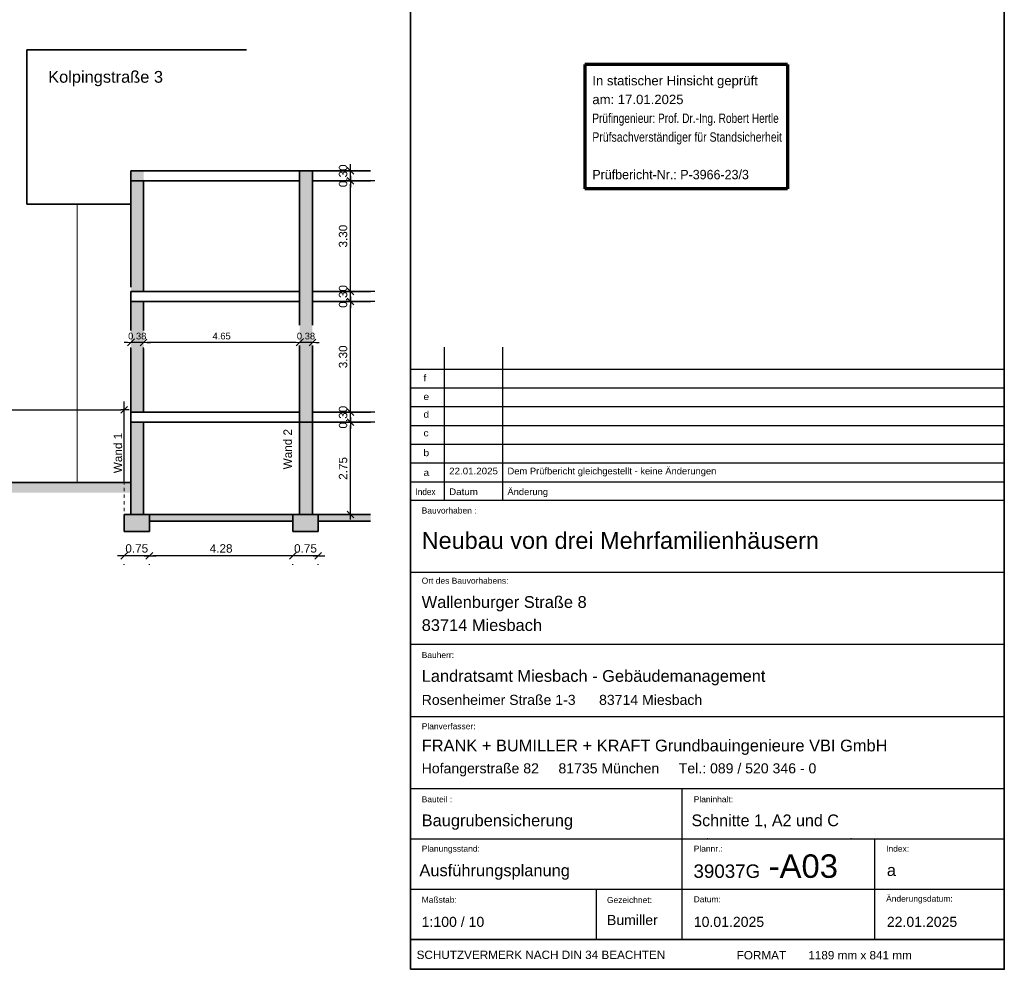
# Model space of a CAD drawing. Header units: metres. Extents: x 1 to 118, y 1 to 83.
# Tile 22 of 35: x 89 to 118, y 1 to 29. Entities that reach past the tile are written whole.
import ezdxf

# ---------------------------------------------------------------- set-up
doc = ezdxf.new("R2010")
doc.units = ezdxf.units.M
doc.linetypes.add('DURCHG', pattern=[0])
doc.linetypes.add('PUNKTE', pattern=[0.15, 0.05, -0.1])
for name, color, linetype in [('Gel_nde', 7, 'Continuous'), ('GEOMETRIE', 7, 'Continuous'), ('MAKET', 7, 'Continuous'), ('Nachbargeb_ude', 7, 'Continuous'), ('Schriftfeld', 7, 'Continuous'), ('TEXTE', 7, 'Continuous')]:
    doc.layers.add(name, color=color, linetype=linetype)
doc.styles.add('Arial', font='arial.ttf')
doc.dimstyles.new('ISBSTRICH4E', dxfattribs={"dimtxt": 0.25, "dimasz": 0.1, "dimexe": 0.25, "dimexo": 1, "dimgap": 0.09, "dimtad": 1, "dimzin": 0, "dimdsep": 46, "dimtxsty": 'Arial', "dimblk": 'ID4', "dimblk1": 'ID4', "dimblk2": 'ID4', "dimsah": 1, "dimcen": 0.09, "dimdle": 0.15, "dimclrd": 7, "dimclre": 7, "dimclrt": 7, "dimazin": 0, "dimtfac": 1, "dimtdec": 4, "dimtix": 1, "dimtmove": 2, "dimatfit": 3, "dimfxl": 1, "dimtvp": 0.004, "dimtolj": 1, "dimtzin": 0, "dimarcsym": 0})
doc.dimstyles.new('ISBSTRICH6E', dxfattribs={"dimtxt": 0.2, "dimasz": 0.1, "dimexe": 0.15, "dimexo": 1.1, "dimgap": 0.09, "dimtad": 1, "dimzin": 0, "dimdsep": 46, "dimtxsty": 'Arial', "dimblk": 'ID6', "dimblk1": 'ID6', "dimblk2": 'ID6', "dimsah": 1, "dimcen": 0.09, "dimdle": 0.15, "dimclrd": 7, "dimclre": 7, "dimclrt": 7, "dimazin": 0, "dimtfac": 1, "dimtdec": 4, "dimtix": 1, "dimtmove": 2, "dimatfit": 3, "dimfxl": 1, "dimtvp": 0.005, "dimtolj": 1, "dimtzin": 0, "dimarcsym": 0})

# ---------------------------------------------------------------- blocks, each defined once
blk = doc.blocks.new('ID6')
at = {"color": 3, "linetype": 'DURCHG', "lineweight": -3}
blk.add_line((-1, -1), (1, 1), dxfattribs=at)
at = {"color": 4, "linetype": 'DURCHG', "lineweight": 13}
blk.add_line((4, 0), (-1, 0), dxfattribs=at)
blk = doc.blocks.new('*D135')
at = {"layer": 'Defpoints', "color": 0}
for p in [(97.114, 19.618), (97.494, 19.618), (97.114, 19.229)]:
    blk.add_point(p, dxfattribs=at)
at = {"layer": 'MAKET', "color": 7, "lineweight": -2}
for p, q in [((97.014, 19.229), (96.914, 19.229)), ((97.494, 19.229), (97.114, 19.229)), ((97.114, 18.518), (97.114, 19.079)), ((97.494, 18.518), (97.494, 19.079)), ((97.594, 19.229), (97.694, 19.229))]:
    blk.add_line(p, q, dxfattribs=at)
at = {"layer": 'MAKET', "color": 7, "lineweight": -2, "xscale": 0.1, "yscale": 0.1, "zscale": 0.1}
blk.add_blockref('ID6', (97.114, 19.229), dxfattribs=at)
at = {"layer": 'MAKET', "color": 7, "lineweight": -2, "xscale": 0.1, "yscale": 0.1, "zscale": 0.1, "rotation": 180}
blk.add_blockref('ID6', (97.494, 19.229), dxfattribs=at)
at = {"layer": 'MAKET', "color": 7, "insert": (97.304, 19.422), "char_height": 0.2, "attachment_point": 5, "style": 'Arial'}
blk.add_mtext('\\A1;0.38', dxfattribs=at)
blk = doc.blocks.new('*D136')
at = {"layer": 'Defpoints', "color": 0}
for p in [(92.464, 19.586), (97.114, 19.618), (92.464, 19.229)]:
    blk.add_point(p, dxfattribs=at)
at = {"layer": 'MAKET', "color": 7, "lineweight": -2}
for p, q in [((92.464, 18.486), (92.464, 19.079)), ((97.014, 19.229), (92.564, 19.229)), ((97.114, 18.518), (97.114, 19.079))]:
    blk.add_line(p, q, dxfattribs=at)
at = {"layer": 'MAKET', "color": 7, "lineweight": -2, "xscale": 0.1, "yscale": 0.1, "zscale": 0.1, "rotation": 180}
blk.add_blockref('ID6', (92.464, 19.229), dxfattribs=at)
at = {"layer": 'MAKET', "color": 7, "lineweight": -2, "xscale": 0.1, "yscale": 0.1, "zscale": 0.1}
blk.add_blockref('ID6', (97.114, 19.229), dxfattribs=at)
at = {"layer": 'MAKET', "color": 7, "insert": (94.789, 19.422), "char_height": 0.2, "attachment_point": 5, "style": 'Arial'}
blk.add_mtext('\\A1;4.65', dxfattribs=at)
blk = doc.blocks.new('*D137')
at = {"layer": 'Defpoints', "color": 0}
for p in [(92.084, 19.586), (92.464, 19.586), (92.084, 19.229)]:
    blk.add_point(p, dxfattribs=at)
at = {"layer": 'MAKET', "color": 7, "lineweight": -2}
for p, q in [((91.984, 19.229), (91.884, 19.229)), ((92.464, 19.229), (92.084, 19.229)), ((92.084, 18.486), (92.084, 19.079)), ((92.464, 18.486), (92.464, 19.079)), ((92.564, 19.229), (92.664, 19.229))]:
    blk.add_line(p, q, dxfattribs=at)
at = {"layer": 'MAKET', "color": 7, "lineweight": -2, "xscale": 0.1, "yscale": 0.1, "zscale": 0.1}
blk.add_blockref('ID6', (92.084, 19.229), dxfattribs=at)
at = {"layer": 'MAKET', "color": 7, "lineweight": -2, "xscale": 0.1, "yscale": 0.1, "zscale": 0.1, "rotation": 180}
blk.add_blockref('ID6', (92.464, 19.229), dxfattribs=at)
at = {"layer": 'MAKET', "color": 7, "insert": (92.274, 19.422), "char_height": 0.2, "attachment_point": 5, "style": 'Arial'}
blk.add_mtext('\\A1;0.38', dxfattribs=at)
blk = doc.blocks.new('ID4')
at = {"color": 7, "linetype": 'DURCHG', "lineweight": 25}
for p, q in [((-1, -1), (1, 1)), ((1.5, 0), (-1, 0))]:
    blk.add_line(p, q, dxfattribs=at)
blk = doc.blocks.new('*D138')
at = {"layer": 'Defpoints', "color": 0}
for p in [(98.627, 24.351), (99.227, 24.351), (98.36, 24.051)]:
    blk.add_point(p, dxfattribs=at)
at = {"layer": 'MAKET', "color": 7, "lineweight": -2}
for p, q in [((98.627, 24.451), (98.627, 24.551)), ((98.227, 24.351), (98.377, 24.351)), ((98.627, 24.051), (98.627, 24.351)), ((98.627, 23.951), (98.627, 23.851)), ((99.36, 24.051), (98.877, 24.051))]:
    blk.add_line(p, q, dxfattribs=at)
at = {"layer": 'MAKET', "color": 7, "lineweight": -2, "xscale": 0.1, "yscale": 0.1, "zscale": 0.1}
for p, rotation in [((98.627, 24.351), 270), ((98.627, 24.051), 90)]:
    blk.add_blockref('ID4', p, dxfattribs=dict(at, rotation=rotation))
at = {"layer": 'MAKET', "color": 7, "insert": (98.41, 24.201), "char_height": 0.25, "attachment_point": 5, "rotation": 90, "style": 'Arial'}
blk.add_mtext('\\A1;0.30', dxfattribs=at)
blk = doc.blocks.new('*D139')
at = {"layer": 'Defpoints', "color": 0}
for p in [(98.36, 24.051), (98.627, 24.051), (98.36, 20.755)]:
    blk.add_point(p, dxfattribs=at)
at = {"layer": 'MAKET', "color": 7, "lineweight": -2}
for p, q in [((98.627, 20.855), (98.627, 23.951)), ((99.36, 24.051), (98.877, 24.051)), ((99.36, 20.755), (98.877, 20.755))]:
    blk.add_line(p, q, dxfattribs=at)
at = {"layer": 'MAKET', "color": 7, "lineweight": -2, "xscale": 0.1, "yscale": 0.1, "zscale": 0.1}
for p, rotation in [((98.627, 24.051), 90), ((98.627, 20.755), 270)]:
    blk.add_blockref('ID4', p, dxfattribs=dict(at, rotation=rotation))
at = {"layer": 'MAKET', "color": 7, "insert": (98.41, 22.403), "char_height": 0.25, "attachment_point": 5, "rotation": 90, "style": 'Arial'}
blk.add_mtext('\\A1;3.30', dxfattribs=at)
blk = doc.blocks.new('*D140')
at = {"layer": 'Defpoints', "color": 0}
for p in [(98.36, 20.755), (98.627, 20.755), (98.36, 20.455)]:
    blk.add_point(p, dxfattribs=at)
at = {"layer": 'MAKET', "color": 7, "lineweight": -2}
for p, q in [((98.627, 20.855), (98.627, 20.955)), ((98.627, 20.455), (98.627, 20.755)), ((99.36, 20.755), (98.877, 20.755)), ((98.627, 20.355), (98.627, 20.255)), ((99.36, 20.455), (98.877, 20.455))]:
    blk.add_line(p, q, dxfattribs=at)
at = {"layer": 'MAKET', "color": 7, "lineweight": -2, "xscale": 0.1, "yscale": 0.1, "zscale": 0.1}
for p, rotation in [((98.627, 20.755), 270), ((98.627, 20.455), 90)]:
    blk.add_blockref('ID4', p, dxfattribs=dict(at, rotation=rotation))
at = {"layer": 'MAKET', "color": 7, "insert": (98.41, 20.605), "char_height": 0.25, "attachment_point": 5, "rotation": 90, "style": 'Arial'}
blk.add_mtext('\\A1;0.30', dxfattribs=at)
blk = doc.blocks.new('*D141')
at = {"layer": 'Defpoints', "color": 0}
for p in [(98.36, 20.455), (98.627, 20.455), (98.36, 17.155)]:
    blk.add_point(p, dxfattribs=at)
at = {"layer": 'MAKET', "color": 7, "lineweight": -2}
for p, q in [((98.627, 17.255), (98.627, 20.355)), ((99.36, 20.455), (98.877, 20.455)), ((99.36, 17.155), (98.877, 17.155))]:
    blk.add_line(p, q, dxfattribs=at)
at = {"layer": 'MAKET', "color": 7, "lineweight": -2, "xscale": 0.1, "yscale": 0.1, "zscale": 0.1}
for p, rotation in [((98.627, 20.455), 90), ((98.627, 17.155), 270)]:
    blk.add_blockref('ID4', p, dxfattribs=dict(at, rotation=rotation))
at = {"layer": 'MAKET', "color": 7, "insert": (98.41, 18.805), "char_height": 0.25, "attachment_point": 5, "rotation": 90, "style": 'Arial'}
blk.add_mtext('\\A1;3.30', dxfattribs=at)
blk = doc.blocks.new('*D142')
at = {"layer": 'Defpoints', "color": 0}
for p in [(98.36, 17.155), (98.627, 17.155), (98.36, 16.855)]:
    blk.add_point(p, dxfattribs=at)
at = {"layer": 'MAKET', "color": 7, "lineweight": -2}
for p, q in [((98.627, 17.255), (98.627, 17.355)), ((98.627, 16.855), (98.627, 17.155)), ((99.36, 17.155), (98.877, 17.155)), ((98.627, 16.755), (98.627, 16.655)), ((99.36, 16.855), (98.877, 16.855))]:
    blk.add_line(p, q, dxfattribs=at)
at = {"layer": 'MAKET', "color": 7, "lineweight": -2, "xscale": 0.1, "yscale": 0.1, "zscale": 0.1}
for p, rotation in [((98.627, 17.155), 270), ((98.627, 16.855), 90)]:
    blk.add_blockref('ID4', p, dxfattribs=dict(at, rotation=rotation))
at = {"layer": 'MAKET', "color": 7, "insert": (98.41, 17.005), "char_height": 0.25, "attachment_point": 5, "rotation": 90, "style": 'Arial'}
blk.add_mtext('\\A1;0.30', dxfattribs=at)
blk = doc.blocks.new('*D143')
at = {"layer": 'Defpoints', "color": 0}
for p in [(98.36, 16.855), (98.627, 16.855), (99.227, 14.101)]:
    blk.add_point(p, dxfattribs=at)
at = {"layer": 'MAKET', "color": 7, "lineweight": -2}
for p, q in [((98.627, 14.201), (98.627, 16.755)), ((99.36, 16.855), (98.877, 16.855)), ((98.227, 14.101), (98.377, 14.101))]:
    blk.add_line(p, q, dxfattribs=at)
at = {"layer": 'MAKET', "color": 7, "lineweight": -2, "xscale": 0.1, "yscale": 0.1, "zscale": 0.1}
for p, rotation in [((98.627, 16.855), 90), ((98.627, 14.101), 270)]:
    blk.add_blockref('ID4', p, dxfattribs=dict(at, rotation=rotation))
at = {"layer": 'MAKET', "color": 7, "insert": (98.41, 15.478), "char_height": 0.25, "attachment_point": 5, "rotation": 90, "style": 'Arial'}
blk.add_mtext('\\A1;2.75', dxfattribs=at)
blk = doc.blocks.new('*D144')
at = {"layer": 'Defpoints', "color": 0}
for p in [(96.914, 13.601), (97.664, 13.601), (96.914, 12.873)]:
    blk.add_point(p, dxfattribs=at)
at = {"layer": 'MAKET', "color": 7, "lineweight": -2}
for p, q in [((96.814, 12.873), (96.714, 12.873)), ((97.664, 12.873), (96.914, 12.873)), ((96.914, 12.601), (96.914, 12.623)), ((97.664, 12.601), (97.664, 12.623)), ((97.764, 12.873), (97.864, 12.873))]:
    blk.add_line(p, q, dxfattribs=at)
at = {"layer": 'MAKET', "color": 7, "lineweight": -2, "xscale": 0.1, "yscale": 0.1, "zscale": 0.1}
blk.add_blockref('ID4', (96.914, 12.873), dxfattribs=at)
at = {"layer": 'MAKET', "color": 7, "lineweight": -2, "xscale": 0.1, "yscale": 0.1, "zscale": 0.1, "rotation": 180}
blk.add_blockref('ID4', (97.664, 12.873), dxfattribs=at)
at = {"layer": 'MAKET', "color": 7, "insert": (97.289, 13.091), "char_height": 0.25, "attachment_point": 5, "style": 'Arial'}
blk.add_mtext('\\A1;0.75', dxfattribs=at)
blk = doc.blocks.new('*D145')
at = {"layer": 'Defpoints', "color": 0}
for p in [(92.634, 13.601), (96.914, 13.601), (92.634, 12.873)]:
    blk.add_point(p, dxfattribs=at)
at = {"layer": 'MAKET', "color": 7, "lineweight": -2}
for p, q in [((92.634, 12.601), (92.634, 12.623)), ((96.814, 12.873), (92.734, 12.873)), ((96.914, 12.601), (96.914, 12.623))]:
    blk.add_line(p, q, dxfattribs=at)
at = {"layer": 'MAKET', "color": 7, "lineweight": -2, "xscale": 0.1, "yscale": 0.1, "zscale": 0.1, "rotation": 180}
blk.add_blockref('ID4', (92.634, 12.873), dxfattribs=at)
at = {"layer": 'MAKET', "color": 7, "lineweight": -2, "xscale": 0.1, "yscale": 0.1, "zscale": 0.1}
blk.add_blockref('ID4', (96.914, 12.873), dxfattribs=at)
at = {"layer": 'MAKET', "color": 7, "insert": (94.774, 13.091), "char_height": 0.25, "attachment_point": 5, "style": 'Arial'}
blk.add_mtext('\\A1;4.28', dxfattribs=at)
blk = doc.blocks.new('*D146')
at = {"layer": 'Defpoints', "color": 0}
for p in [(91.884, 13.601), (92.634, 13.601), (91.884, 12.873)]:
    blk.add_point(p, dxfattribs=at)
at = {"layer": 'MAKET', "color": 7, "lineweight": -2}
for p, q in [((91.784, 12.873), (91.684, 12.873)), ((92.634, 12.873), (91.884, 12.873)), ((91.884, 12.601), (91.884, 12.623)), ((92.634, 12.601), (92.634, 12.623)), ((92.734, 12.873), (92.834, 12.873))]:
    blk.add_line(p, q, dxfattribs=at)
at = {"layer": 'MAKET', "color": 7, "lineweight": -2, "xscale": 0.1, "yscale": 0.1, "zscale": 0.1}
blk.add_blockref('ID4', (91.884, 12.873), dxfattribs=at)
at = {"layer": 'MAKET', "color": 7, "lineweight": -2, "xscale": 0.1, "yscale": 0.1, "zscale": 0.1, "rotation": 180}
blk.add_blockref('ID4', (92.634, 12.873), dxfattribs=at)
at = {"layer": 'MAKET', "color": 7, "insert": (92.259, 13.091), "char_height": 0.25, "attachment_point": 5, "style": 'Arial'}
blk.add_mtext('\\A1;0.75', dxfattribs=at)
blk = doc.blocks.new('*D168')
at = {"layer": 'Defpoints', "color": 0}
for p in [(91.884, 17.221), (91.884, 14.101), (74.454, 10.83)]:
    blk.add_point(p, dxfattribs=at)
at = {"layer": 'MAKET', "color": 7, "lineweight": -2}
for p, q in [((74.454, 11.83), (74.454, 17.471)), ((91.884, 15.101), (91.884, 17.471)), ((74.554, 17.221), (91.784, 17.221))]:
    blk.add_line(p, q, dxfattribs=at)
at = {"layer": 'MAKET', "color": 7, "lineweight": -2, "xscale": 0.1, "yscale": 0.1, "zscale": 0.1, "rotation": 180}
blk.add_blockref('ID4', (74.454, 17.221), dxfattribs=at)
at = {"layer": 'MAKET', "color": 7, "lineweight": -2, "xscale": 0.1, "yscale": 0.1, "zscale": 0.1}
blk.add_blockref('ID4', (91.884, 17.221), dxfattribs=at)
at = {"layer": 'MAKET', "color": 7, "insert": (83.169, 17.439), "char_height": 0.25, "attachment_point": 5, "style": 'Arial'}
blk.add_mtext('\\A1;17.43', dxfattribs=at)

msp = doc.modelspace()

# ---------------------------------------------------------------- hatches: boundary and pattern name
at = {"layer": 'Gel_nde'}
msp.add_hatch(color=7, dxfattribs=at).paths.add_polyline_path([(78.627, 14.753), (92.084, 14.753), (92.084, 15.055), (78.627, 15.055)])
at = {"layer": 'Nachbargeb_ude'}
for points in [[(92.084, 20.755), (92.464, 20.755), (92.464, 24.351), (92.084, 24.351)], [(97.114, 16.855), (97.494, 16.855), (97.494, 24.351), (97.114, 24.351)], [(92.084, 17.155), (92.464, 17.155), (92.464, 20.455), (92.084, 20.455)], [(92.084, 14.101), (92.464, 14.101), (92.464, 16.855), (92.084, 16.855)], [(97.114, 14.101), (97.494, 14.101), (97.494, 16.855), (97.114, 16.855)], [(91.884, 13.601), (92.634, 13.601), (92.634, 14.101), (91.884, 14.101)], [(92.634, 13.901), (96.914, 13.901), (96.914, 14.101), (92.634, 14.101)], [(96.914, 13.601), (97.664, 13.601), (97.664, 14.101), (96.914, 14.101)], [(97.664, 13.901), (99.227, 13.901), (99.227, 14.101), (97.664, 14.101)]]:
    msp.add_hatch(color=7, dxfattribs=at).paths.add_polyline_path(points)

# ---------------------------------------------------------------- linework, layer by layer
at = {"layer": 'GEOMETRIE', "color": 7, "linetype": 'PUNKTE', "lineweight": 18}
msp.add_line((91.884, 13.601), (91.884, 17.081), dxfattribs=at)
at = {"layer": 'Nachbargeb_ude', "color": 7, "linetype": 'DURCHG', "lineweight": 35}
for p, q in [((88.98, 27.961), (88.98, 23.351)), ((88.98, 27.961), (95.534, 27.961)), ((99.227, 24.351), (92.084, 24.351)), ((92.084, 24.351), (92.084, 20.885)), ((97.114, 19.748), (97.114, 24.351)), ((97.494, 19.748), (97.494, 24.351)), ((97.114, 24.051), (92.084, 24.051)), ((92.464, 24.051), (92.464, 20.755)), ((97.494, 24.051), (99.227, 24.051)), ((92.084, 23.351), (88.98, 23.351)), ((97.114, 20.755), (92.084, 20.755)), ((92.084, 19.586), (92.084, 20.755)), ((97.494, 20.755), (99.227, 20.755)), ((97.114, 20.455), (92.084, 20.455)), ((92.464, 19.586), (92.464, 20.455)), ((97.494, 20.455), (99.227, 20.455)), ((97.114, 14.101), (97.114, 19.144)), ((97.494, 14.101), (97.494, 19.144)), ((92.084, 17.155), (92.084, 19.049)), ((92.464, 17.155), (92.464, 19.049)), ((97.114, 17.155), (92.084, 17.155)), ((92.084, 14.101), (92.084, 17.155)), ((97.494, 17.155), (99.227, 17.155)), ((97.494, 16.855), (92.084, 16.855)), ((92.464, 14.101), (92.464, 16.855)), ((97.494, 16.855), (99.227, 16.855)), ((78.627, 15.055), (92.084, 15.055)), ((91.884, 14.101), (99.227, 14.101)), ((91.884, 14.101), (91.884, 13.601)), ((92.634, 14.101), (92.634, 13.601)), ((96.914, 14.101), (96.914, 13.601)), ((97.664, 14.101), (97.664, 13.601)), ((96.914, 13.901), (92.634, 13.901)), ((97.664, 13.901), (99.227, 13.901)), ((92.634, 13.601), (91.884, 13.601)), ((97.664, 13.601), (96.914, 13.601))]:
    msp.add_line(p, q, dxfattribs=at)
at = {"layer": 'Nachbargeb_ude', "color": 8, "linetype": 'DURCHG', "lineweight": 9}
msp.add_line((90.48, 23.351), (90.48, 15.055), dxfattribs=at)
at = {"layer": 'Schriftfeld', "color": 7, "linetype": 'DURCHG', "lineweight": 35}
for p, q in [((100.421, 0.544), (100.421, 83.283)), ((118.12, 83.283), (118.12, 0.544)), ((100.417, 1.434), (118.117, 1.434)), ((118.12, 0.544), (100.421, 0.544))]:
    msp.add_line(p, q, dxfattribs=at)
at = {"layer": 'Schriftfeld', "color": 7, "linetype": 'DURCHG', "lineweight": 70}
for p, q in [((111.659, 27.518), (105.613, 27.518)), ((105.613, 27.518), (105.613, 23.811)), ((111.659, 27.518), (111.659, 23.811)), ((111.659, 23.811), (105.613, 23.811))]:
    msp.add_line(p, q, dxfattribs=at)
at = {"layer": 'Schriftfeld', "color": 7, "linetype": 'DURCHG', "lineweight": 25}
for p, q in [((101.421, 19.092), (101.421, 14.534)), ((103.158, 19.092), (103.158, 14.534)), ((100.421, 18.441), (118.117, 18.441)), ((100.421, 17.881), (118.117, 17.881)), ((100.421, 17.321), (118.117, 17.321)), ((100.421, 16.761), (118.117, 16.761)), ((100.421, 16.201), (118.117, 16.201)), ((100.421, 15.641), (118.117, 15.641)), ((100.421, 15.081), (118.117, 15.081)), ((100.421, 14.534), (118.117, 14.534)), ((100.421, 14.534), (118.117, 14.534)), ((100.421, 12.384), (118.117, 12.384)), ((100.421, 10.234), (118.117, 10.234)), ((100.421, 8.084), (118.117, 8.084)), ((100.421, 5.934), (118.117, 5.934)), ((108.504, 5.934), (108.504, 1.434)), ((100.421, 4.434), (118.117, 4.434)), ((114.252, 4.434), (114.252, 1.434)), ((100.421, 2.934), (118.117, 2.934)), ((105.952, 2.934), (105.952, 1.434))]:
    msp.add_line(p, q, dxfattribs=at)
at = {"layer": 'Schriftfeld', "color": 4}
for p in [(108.504, 4.434), (109.269, 4.434), (113.558, 4.434), (118.117, 4.434), (118.12, 0.544)]:
    msp.add_point(p, dxfattribs=at)

# ---------------------------------------------------------------- texts
at = {"layer": 'Nachbargeb_ude', "color": 7, "style": 'Arial'}
msp.add_text('Kolpingstraße 3', height=0.35, dxfattribs=at).set_placement((89.618, 26.977))
at = {"layer": 'Schriftfeld', "color": 7, "style": 'Arial'}
for s, height, p in [('In statischer Hinsicht geprüft', 0.28, (105.839, 26.898)), ('am: 17.01.2025', 0.28, (105.839, 26.338)), ('Dem Prüfbericht gleichgestellt - keine Änderungen', 0.2, (103.31, 15.3)), ('Änderung', 0.2, (103.308, 14.682)), ('Bauvorhaben :', 0.18, (100.753, 14.133)), ('Neubau von drei Mehrfamilienhäusern', 0.5, (100.753, 13.08)), ('Ort des Bauvorhabens:', 0.18, (100.753, 12.039)), ('Wallenburger Straße 8', 0.35, (100.753, 11.32)), ('83714 Miesbach', 0.35, (100.753, 10.631)), ('Bauherr:', 0.18, (100.753, 9.824)), ('Landratsamt Miesbach - Gebäudemanagement', 0.35, (100.753, 9.115)), ('Rosenheimer Straße 1-3      83714 Miesbach', 0.3, (100.753, 8.427)), ('Planverfasser:', 0.18, (100.753, 7.7)), ('FRANK + BUMILLER + KRAFT Grundbauingenieure VBI GmbH', 0.35, (100.753, 7.041)), ('Hofangerstraße 82     81735 München     Tel.: 089 / 520 346 - 0', 0.3, (100.753, 6.386)), ('Bauteil :', 0.18, (100.753, 5.523)), ('Planinhalt:', 0.18, (108.861, 5.523)), ('Baugrubensicherung', 0.35, (100.753, 4.81)), ('Planungsstand:', 0.18, (100.753, 4.051)), ('Plannr.:', 0.18, (108.861, 4.051)), ('Index:', 0.18, (114.597, 4.051)), ('-A03', 0.7, (111.097, 3.271)), ('Ausführungsplanung', 0.35, (100.686, 3.32)), ('39037G', 0.4, (108.855, 3.27)), ('a', 0.35, (114.619, 3.326)), ('Maßstab:', 0.18, (100.753, 2.527)), ('Gezeichnet:', 0.18, (106.276, 2.52)), ('Datum:', 0.18, (108.861, 2.542)), ('Änderungsdatum:', 0.18, (114.597, 2.56)), ('1:100 / 10', 0.3, (100.753, 1.809)), ('Bumiller', 0.3, (106.276, 1.864)), ('10.01.2025', 0.3, (108.864, 1.809)), ('22.01.2025', 0.3, (114.619, 1.809)), ('SCHUTZVERMERK NACH DIN 34 BEACHTEN', 0.25, (100.601, 0.851)), ('FORMAT', 0.25, (110.142, 0.84)), ('1189 mm x 841 mm', 0.25, (112.278, 0.84))]:
    msp.add_text(s, height=height, dxfattribs=at).set_placement(p)
for s, height, width, p in [('Prüfingenieur: Prof. Dr.-Ing. Robert Hertle', 0.28, 0.77, (105.839, 25.778)), ('Prüfsachverständiger für Standsicherheit', 0.28, 0.8, (105.839, 25.218)), ('Prüfbericht-Nr.: P-3966-23/3', 0.28, 0.95, (105.839, 24.098)), ('f', 0.2, 1.1, (100.805, 18.078)), ('e', 0.2, 1.1, (100.805, 17.518)), ('d', 0.2, 1.1, (100.805, 16.992)), ('c', 0.2, 1.1, (100.805, 16.434)), ('b', 0.2, 1.1, (100.805, 15.843)), ('a', 0.2, 1.1, (100.805, 15.253)), ('22.01.2025', 0.2, 1.04, (101.572, 15.3)), ('Index', 0.2, 0.87, (100.571, 14.682)), ('Datum', 0.2, 1.04, (101.571, 14.682)), ('Schnitte 1, A2 und C', 0.35, 0.98, (108.795, 4.81))]:
    msp.add_text(s, height=height, dxfattribs=dict(at, width=width)).set_placement(p)
at = {"layer": 'TEXTE', "color": 8, "style": 'Arial'}
for s, p in [('Wand 1', (91.822, 15.336)), ('Wand 2', (96.882, 15.45))]:
    msp.add_text(s, height=0.25, rotation=90, dxfattribs=at).set_placement(p)

# ---------------------------------------------------------------- dimensions: what is measured, and where the dimension line sits
at = {"layer": 'MAKET'}
for base, p1, p2, picture, middle in [((98.627, 24.351), (98.36, 24.051), (99.227, 24.351), '*D138', (98.41, 24.201)), ((98.627, 24.051), (98.36, 20.755), (98.36, 24.051), '*D139', (98.41, 22.403)), ((98.627, 20.755), (98.36, 20.455), (98.36, 20.755), '*D140', (98.41, 20.605)), ((98.627, 20.455), (98.36, 17.155), (98.36, 20.455), '*D141', (98.41, 18.805)), ((98.627, 17.155), (98.36, 16.855), (98.36, 17.155), '*D142', (98.41, 17.005)), ((98.627, 16.855), (99.227, 14.101), (98.36, 16.855), '*D143', (98.41, 15.478))]:
    dim = msp.add_linear_dim(base=base, p1=p1, p2=p2, angle=90, dimstyle='ISBSTRICH4E', override={"dimasz": 0.1}, dxfattribs=at)
    dim.commit()
    dim.dimension.update_dxf_attribs({"geometry": picture, "text_midpoint": middle})
for base, p1, p2, dimstyle, picture, middle in [((92.084, 19.229), (92.464, 19.586), (92.084, 19.586), 'ISBSTRICH6E', '*D137', (92.274, 19.422)), ((92.464, 19.229), (97.114, 19.618), (92.464, 19.586), 'ISBSTRICH6E', '*D136', (94.789, 19.422)), ((97.114, 19.229), (97.494, 19.618), (97.114, 19.618), 'ISBSTRICH6E', '*D135', (97.304, 19.422)), ((91.884, 17.221), (74.454, 10.83), (91.884, 14.101), 'ISBSTRICH4E', '*D168', (83.169, 17.439)), ((91.884, 12.873), (92.634, 13.601), (91.884, 13.601), 'ISBSTRICH4E', '*D146', (92.259, 13.091)), ((92.634, 12.873), (96.914, 13.601), (92.634, 13.601), 'ISBSTRICH4E', '*D145', (94.774, 13.091)), ((96.914, 12.873), (97.664, 13.601), (96.914, 13.601), 'ISBSTRICH4E', '*D144', (97.289, 13.091))]:
    dim = msp.add_linear_dim(base=base, p1=p1, p2=p2, dimstyle=dimstyle, override={"dimasz": 0.1}, dxfattribs=at)
    dim.commit()
    dim.dimension.update_dxf_attribs({"geometry": picture, "text_midpoint": middle})

doc.saveas('drawing.dxf')
